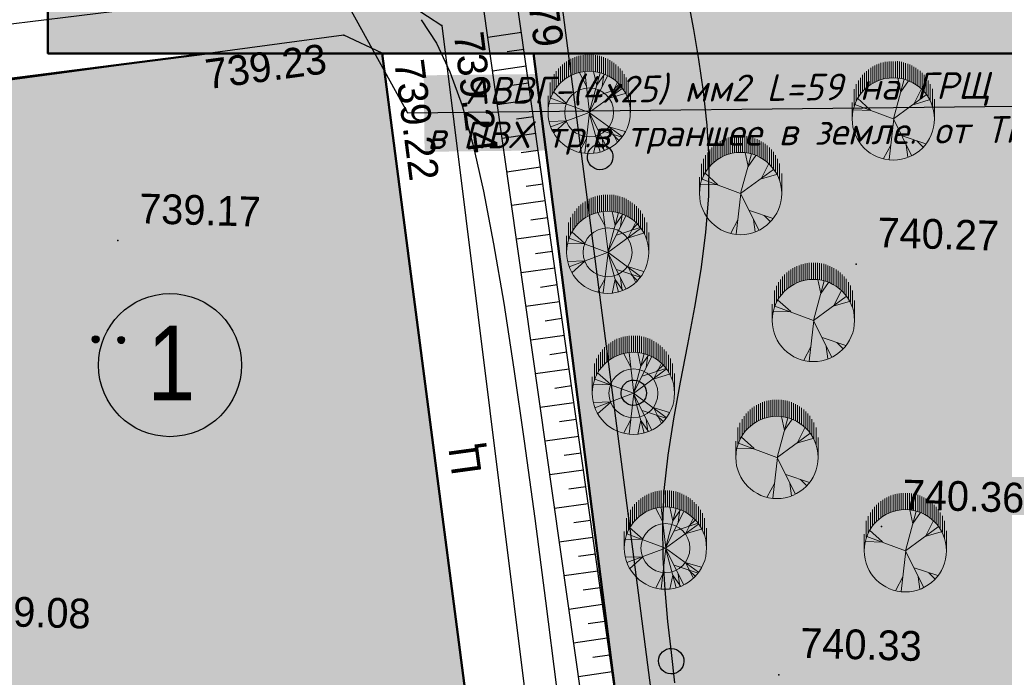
# Model space of a CAD drawing. Header units: millimetres. Extents: x -257011 to 237647566, y 2784933 to 6706507.
# Tile 51 of 256: x 10568698 to 10597678, y 2910329 to 2929674. Entities that reach past the tile are written whole.
import ezdxf
from ezdxf import colors
from ezdxf.entities.mleader import LeaderData, LeaderLine
from ezdxf.lldxf.tags import DXFTag
from ezdxf.math import Vec2, Vec3

# ---------------------------------------------------------------- set-up
doc = ezdxf.new("R2010")
doc.units = ezdxf.units.MM
doc.header["$LTSCALE"] = 1000
doc.header["$PDMODE"] = 32
doc.header["$PDSIZE"] = 0.3
for name, pattern in [('Д_ТРОТ_ТРУБА', [3, 1.5, -1.5]), ('ДОРОГИ_СТРОЯЩ', [9, 8, -1]), ('ОТКОС_НИЗ', [1.2, 0.2, -1])]:
    doc.linetypes.add(name, pattern=pattern)
for name, color, linetype in [('(004) Точки рельефа', 7, 'Continuous'), ('(014) Водопровод', 5, 'ИК_Водопровод -------в--------'), ('(025) Дорога', 7, 'Continuous'), ('(031) Горизонтали', 42, 'Continuous'), ('(035) Откосы', 7, 'Continuous'), ('(036) Растительность', 7, 'Continuous'), ('(038) Деревья', 7, 'Continuous'), ('TREE', 74, 'Continuous')]:
    doc.layers.add(name, color=color, linetype=linetype)
for name, color, linetype, lineweight in [('(032) Горизонтали утолщенные', 32, 'Continuous', 30), ('text', 1, 'Continuous', 13), ('Та', 250, 'Continuous', 25), ('Ф А С А Д', 250, 'Continuous', 15)]:
    doc.layers.add(name, color=color, linetype=linetype, lineweight=lineweight)
doc.styles.add('ATTR', font='romans.shx', dxfattribs={"width": 0.8, "height": 0.470416})
doc.styles.add('BM-431', font='txt')
doc.styles.add('D-431', font='txt', dxfattribs={"width": 2})
doc.styles.add('iso', font='isocpeur.TTF')
doc.styles.get("Standard").update_dxf_attribs({"font": 'ARIALN.TTF'})
doc.styles.add('X_ISO', font='isocpeui.ttf')
tags = doc.linetypes.add('HOT_WATER_SUPPLY', pattern='A,12.7,-5.08,["HW",Standard,S=2.54,R=0,X=-2.54,Y=-1.27],-5.08', length=22.86).pattern_tags.tags
tags[6] = DXFTag(74, 10)
doc.linetypes.add('KANALIS_K', pattern='A,1,["<",Standard,S=1.8,R=0,X=-0.9,Y=-0.9],3,-1,["К",Standard,S=1.8,R=0,X=-0.9,Y=-0.9],-1,10', length=16)
doc.linetypes.add('ИК_Водопровод -------в--------', pattern='A,9,-0.6,["В",Standard,S=1.2,R=0,X=0,Y=-0.6],-1.2', length=10.8)

# ---------------------------------------------------------------- blocks, each defined once
blk = doc.blocks.new('d')
at = {"layer": '(038) Деревья', "color": 30}
blk.add_ellipse((0, 0), major_axis=(0.265, 0.265), ratio=1, start_param=5.497787, end_param=11.780972, dxfattribs=at)
blk = doc.blocks.new('*X70')
at = {"color": 0}
for p, q in [((1.8, 2.04), (2.2, 2.04)), ((1.8, 2.03), (2.2, 2.03)), ((1.8, 2.02), (2.2, 2.02)), ((1.8, 2.01), (2.2, 2.01)), ((1.8, 2), (2.2, 2)), ((1.8, 1.99), (2.2, 1.99)), ((1.8, 1.98), (2.2, 1.98)), ((1.8, 1.97), (2.2, 1.97)), ((1.8, 1.96), (2.2, 1.96)), ((1.81, 2.07), (2.19, 2.07)), ((1.81, 2.06), (2.19, 2.06)), ((1.81, 2.05), (2.19, 2.05)), ((1.81, 1.95), (2.19, 1.95)), ((1.81, 1.94), (2.19, 1.94)), ((1.81, 1.93), (2.19, 1.93)), ((1.82, 2.09), (2.18, 2.09)), ((1.82, 2.08), (2.18, 2.08)), ((1.82, 1.92), (2.18, 1.92)), ((1.82, 1.91), (2.18, 1.91)), ((1.83, 2.11), (2.17, 2.11)), ((1.83, 2.1), (2.17, 2.1)), ((1.83, 1.9), (2.17, 1.9)), ((1.83, 1.89), (2.17, 1.89)), ((1.84, 2.12), (2.16, 2.12)), ((1.84, 1.88), (2.16, 1.88)), ((1.85, 2.13), (2.15, 2.13)), ((1.85, 1.87), (2.15, 1.87)), ((1.86, 2.14), (2.14, 2.14)), ((1.86, 1.86), (2.14, 1.86)), ((1.87, 2.15), (2.13, 2.15)), ((1.87, 1.85), (2.13, 1.85)), ((1.88, 2.16), (2.12, 2.16)), ((1.88, 1.84), (2.12, 1.84)), ((1.9, 2.17), (2.11, 2.17)), ((1.9, 1.83), (2.11, 1.83)), ((1.91, 2.18), (2.09, 2.18)), ((1.91, 1.82), (2.09, 1.82)), ((1.94, 2.19), (2.06, 2.19)), ((1.94, 1.81), (2.06, 1.81))]:
    blk.add_line(p, q, dxfattribs=at)
blk = doc.blocks.new('I04100')
blk.add_circle((0, 0), 0.2)
blk.add_blockref('*X70', (-2, -2))
blk = doc.blocks.new('kjvklglhl')
at = {"layer": '(004) Точки рельефа'}
for p in [(310.788, 503.765), (307.912, 503.399), (309.058, 502.896), (301.434, 497.175), (323.174, 497.081), (324.134, 489.394), (321.242, 484.947)]:
    blk.add_point(p, dxfattribs=at)
at = {"layer": '(014) Водопровод', "ltscale": 0.5, "flags": 128}
blk.add_lwpolyline([(325.711, 440.112), (326.312, 440.162), (325.744, 440.975), (323.361, 447.342), (313.499, 509.603), (261.079, 502.552), (256.511, 532.162)], dxfattribs=at)
at = {"layer": '(025) Дорога', "linetype": 'Д_ТРОТ_ТРУБА', "flags": 128}
for points in [[(323.251, 418.267), (300.714, 414.809), (283.138, 412.485), (281.122, 413.564), (275.085, 449.451), (270.84, 474.617), (267.554, 498.57), (282.371, 501.061), (308.67, 505.056), (310.788, 503.765), (314.781, 477.717), (318.108, 454.899), (323.251, 418.267)], [(321.731, 420.742), (316.881, 452.353), (313.048, 477.771), (309.058, 502.896), (307.912, 503.399), (283.734, 499.451), (269.193, 497.303), (272.561, 474.353), (276.62, 450.413), (282.198, 415.2), (283.437, 414.157), (320.719, 419.528), (321.731, 420.742)]]:
    blk.add_lwpolyline(points, dxfattribs=at)
at = {"layer": '(031) Горизонтали', "flags": 128}
blk.add_lwpolyline([(310.169, 503.914), (310.64, 503.235), (311.062, 502.407), (311.447, 501.42), (311.806, 500.262), (312.15, 498.92), (312.491, 497.383), (312.838, 495.643), (313.193, 493.713), (313.557, 491.606), (313.93, 489.34), (314.314, 486.931), (314.708, 484.393)], dxfattribs=at)
at = {"layer": '(032) Горизонтали утолщенные'}
blk.add_lwpolyline([(318.015, 504.679), (318.19, 503.854), (318.368, 502.969), (318.531, 502.032), (318.663, 501.05), (318.749, 500.028), (318.771, 498.974), (318.719, 497.894), (318.607, 496.797), (318.452, 495.689), (318.274, 494.579), (318.092, 493.474), (317.924, 492.383), (317.79, 491.313), (317.707, 490.272), (317.69, 489.266), (317.729, 488.292), (317.812, 487.346), (317.923, 486.421), (318.049, 485.514), (318.176, 484.619)], dxfattribs=at)
at = {"layer": '(035) Откосы'}
for p, q in [((312.149, 503.458), (313.135, 503.626)), ((312.726, 503.049), (313.219, 503.133)), ((312.317, 502.472), (313.303, 502.64)), ((312.894, 502.064), (313.387, 502.148)), ((312.485, 501.487), (313.471, 501.655)), ((313.062, 501.078), (313.555, 501.162)), ((312.654, 500.501), (313.639, 500.67)), ((313.23, 500.093), (313.723, 500.177)), ((312.822, 499.516), (313.807, 499.684)), ((313.398, 499.107), (313.891, 499.191)), ((312.99, 498.531), (313.975, 498.699)), ((313.566, 498.122), (314.059, 498.206)), ((313.158, 497.545), (314.143, 497.713)), ((313.734, 497.136), (314.227, 497.22)), ((313.326, 496.56), (314.311, 496.728)), ((313.903, 496.151), (314.395, 496.235)), ((313.494, 495.574), (314.479, 495.742)), ((314.071, 495.165), (314.563, 495.249)), ((313.662, 494.589), (314.647, 494.757)), ((314.239, 494.18), (314.731, 494.264)), ((313.83, 493.603), (314.815, 493.771)), ((314.407, 493.194), (314.899, 493.278)), ((313.998, 492.618), (314.983, 492.786)), ((314.575, 492.209), (315.067, 492.293)), ((314.166, 491.632), (315.152, 491.8)), ((314.743, 491.223), (315.236, 491.308)), ((314.334, 490.647), (315.32, 490.815)), ((314.911, 490.238), (315.404, 490.322)), ((314.502, 489.661), (315.488, 489.829)), ((315.079, 489.253), (315.572, 489.337)), ((314.67, 488.676), (315.656, 488.844)), ((315.247, 488.267), (315.74, 488.351)), ((314.838, 487.69), (315.824, 487.858)), ((315.415, 487.282), (315.908, 487.366)), ((315.006, 486.705), (315.992, 486.873)), ((315.583, 486.296), (316.076, 486.38)), ((315.174, 485.719), (316.16, 485.887)), ((315.751, 485.311), (316.244, 485.395)), ((315.342, 484.734), (316.328, 484.902))]:
    blk.add_line(p, q, dxfattribs=at)
blk.add_lwpolyline([(320.534, 458.04), (317.903, 475.66), (312.574, 506.915), (312.192, 507.383), (311.596, 507.687), (310.502, 508.023), (284.392, 504.328), (278.337, 503.244), (265.243, 500.775), (264.939, 500.462), (264.803, 499.989), (265.706, 495.765), (268.865, 477.481), (274.213, 445.131)], dxfattribs=at)
at = {"layer": '(035) Откосы', "linetype": 'ОТКОС_НИЗ'}
blk.add_lwpolyline([(319.844, 457.028), (319.619, 457.386), (319.514, 458.099), (316.916, 475.502), (311.633, 506.487), (311.551, 506.587), (311.219, 506.757), (310.421, 507.002), (284.551, 503.341), (278.518, 502.26), (265.85, 499.872), (266.688, 495.955), (269.851, 477.647), (275.2, 445.294), (281.12, 409.861), (281.136, 409.822), (281.351, 409.621), (310.666, 409.479), (317.618, 409.281), (323.511, 408.859), (324.497, 408.587)], dxfattribs=at)
at = {"layer": '(036) Растительность', "linetype": 'Continuous', "xscale": 0.5, "yscale": 0.5, "zscale": 0.5}
for p in [(300.862, 494.248), (301.612, 494.248)]:
    blk.add_blockref('I04100', p, dxfattribs=at)
at = {"layer": '(038) Деревья', "color": 30, "linetype": 'Continuous'}
for p in [(315.553, 500.026), (316.737, 493.12), (318.061, 485.258)]:
    blk.add_blockref('d', p, dxfattribs=at)
at = {"layer": '(004) Точки рельефа', "style": 'D-431'}
for s, rotation, p in [('739.79', 279.6758, (312.933, 506.684)), ('739.24', 278.7146, (311.143, 503.528)), ('739.23', 9.275, (303.947, 501.692)), ('739.22', 279.0241, (309.414, 502.662))]:
    blk.add_text(s, height=0.875, rotation=rotation, dxfattribs=at).set_placement(p)
for s, p in [('739.17', (302.034, 497.695)), ('740.27', (323.774, 497.601)), ('740.36', (324.734, 489.914)), ('739.08', (297.362, 485.733)), ('740.33', (321.842, 485.467))]:
    blk.add_text(s, height=0.875, dxfattribs=at).set_placement(p)
at = {"layer": '(025) Дорога', "linetype": 'ДОРОГИ_СТРОЯЩ', "style": 'BM-431'}
blk.add_text('Ц', height=0.875, rotation=99.3824, dxfattribs=at).set_placement((312.327, 490.647))
blk = doc.blocks.new('dhdyfh')
at = {"layer": 'TREE', "color": 92, "lineweight": 20}
for p, q in [((10254277, 5666217), (10254277, 5666705)), ((10254338, 5666714), (10254338, 5666227)), ((10254398, 5666235), (10254398, 5666724)), ((10254459, 5666724), (10254459, 5666238)), ((10254519, 5666243), (10254519, 5666724)), ((10254580, 5666724), (10254580, 5666240)), ((10254640, 5666233), (10254640, 5666724)), ((10254701, 5666717), (10254701, 5666227)), ((10254761, 5666215), (10254761, 5666706)), ((10253733, 5665949), (10253733, 5666439)), ((10253793, 5665998), (10253793, 5666487)), ((10253854, 5666529), (10253854, 5666039)), ((10253914, 5666083), (10253914, 5666567)), ((10253975, 5666109), (10253975, 5666601)), ((10254035, 5666629), (10254035, 5666140)), ((10254096, 5666652), (10254096, 5666163)), ((10254156, 5666184), (10254156, 5666675)), ((10254217, 5666691), (10254217, 5666204)), ((10254822, 5666693), (10254822, 5666199)), ((10254882, 5666186), (10254882, 5666674)), ((10254943, 5666652), (10254943, 5666166)), ((10255003, 5666140), (10255003, 5666629)), ((10255064, 5666601), (10255064, 5666114)), ((10255125, 5666081), (10255125, 5666565)), ((10255185, 5666529), (10255185, 5666042)), ((10255246, 5665998), (10255246, 5666487)), ((10255306, 5666441), (10255306, 5665949)), ((10253491, 5665666), (10253491, 5666158)), ((10253551, 5665761), (10253551, 5666240)), ((10253612, 5665831), (10253612, 5666323)), ((10253672, 5665895), (10253672, 5666384)), ((10254443, 5665800), (10254236, 5666193)), ((10254532, 5665031), (10254393, 5666223)), ((10254522, 5665028), (10254837, 5666198)), ((10254739, 5665821), (10254650, 5666236)), ((10254739, 5665828), (10254966, 5666152)), ((10254897, 5665793), (10254946, 5666154)), ((10255367, 5665893), (10255367, 5666384)), ((10255427, 5666323), (10255427, 5665828)), ((10255488, 5665756), (10255488, 5666256)), ((10255548, 5666158), (10255548, 5665664)), ((10253370, 5665419), (10253370, 5665908)), ((10253430, 5665555), (10253430, 5666052)), ((10254522, 5665031), (10255054, 5666100)), ((10255123, 5665467), (10255340, 5665898)), ((10255212, 5665677), (10255390, 5665854)), ((10255609, 5665574), (10255609, 5666055)), ((10255669, 5665911), (10255669, 5665409)), ((10253851, 5665290), (10253466, 5665636)), ((10254522, 5665028), (10255488, 5665736)), ((10254778, 5665531), (10255478, 5665762)), ((10255133, 5665459), (10255577, 5665590)), ((10255730, 5665030), (10255730, 5665615)), ((10253309, 5665030), (10253309, 5665514)), ((10253851, 5665282), (10253348, 5665297)), ((10254519, 5665030), (10253387, 5665451))]:
    blk.add_line(p, q, dxfattribs=at)
at = {"layer": 'TREE', "color": 30, "lineweight": 20, "true_color": 0xf8991e}
for p, q in [((10254519, 5665030), (10253387, 5664608)), ((10254532, 5665028), (10254393, 5663836)), ((10254522, 5665031), (10254837, 5663861)), ((10254522, 5665031), (10255488, 5664323)), ((10254522, 5665028), (10255054, 5663959)), ((10253851, 5664777), (10253348, 5664762)), ((10253851, 5664769), (10253466, 5664423)), ((10254778, 5664528), (10255478, 5664297)), ((10255123, 5664592), (10255340, 5664161)), ((10255133, 5664600), (10255577, 5664469)), ((10255212, 5664382), (10255390, 5664205)), ((10254443, 5664259), (10254236, 5663866)), ((10254739, 5664238), (10254650, 5663823)), ((10254739, 5664231), (10254966, 5663908)), ((10254897, 5664266), (10254946, 5663905))]:
    blk.add_line(p, q, dxfattribs=at)
blk.add_circle((10254519, 5665030), 1210, dxfattribs=at)
at = {"layer": 'TREE', "color": 92, "lineweight": 20}
blk.add_circle((10254519, 5665030), 720, dxfattribs=at)
at = {"layer": 'TREE', "color": 30, "lineweight": 20, "true_color": 0xf8991e, "style": 'ATTR', "width": 0.8, "flags": 9}
for p in [(10254522, 5665031), (10254522, 5665028)]:
    blk.add_attdef('ESTCODE', p, '', height=14.1, rotation=90, dxfattribs=at)
blk = doc.blocks.new('17')
at = {"layer": 'TREE', "color": 68, "lineweight": 20, "true_color": 0x306100}
for p, q in [((16375547, 10777897), (16376284, 10777897)), ((16375932, 10777072), (16375955, 10777838)), ((16375547, 10776055), (16376189, 10777778)), ((16375943, 10777072), (16376470, 10777658)), ((16376140, 10777805), (16376884, 10777805)), ((16376347, 10777713), (16377104, 10777713)), ((16376516, 10777620), (16377265, 10777620)), ((16376661, 10777528), (16377389, 10777528)), ((16376767, 10777436), (16377515, 10777436)), ((16376865, 10777344), (16377610, 10777344)), ((16376947, 10777252), (16377692, 10777252)), ((16377022, 10777160), (16377766, 10777160)), ((16377829, 10777068), (16377084, 10777068)), ((16377151, 10776976), (16377888, 10776976)), ((16377190, 10776884), (16377939, 10776884)), ((16377982, 10776792), (16377237, 10776792)), ((16378017, 10776699), (16377272, 10776699)), ((16377304, 10776607), (16378052, 10776607)), ((16378077, 10776515), (16377335, 10776515)), ((16375545, 10776036), (16373730, 10776246)), ((16374374, 10776171), (16373777, 10776487)), ((16375545, 10776051), (16373917, 10775240)), ((16375545, 10776051), (16377325, 10775571)), ((16375545, 10776051), (16376623, 10774580)), ((16377355, 10776423), (16378098, 10776423)), ((16378111, 10776331), (16377369, 10776331)), ((16377381, 10776239), (16378126, 10776239)), ((16378126, 10776147), (16377386, 10776147)), ((16377394, 10776055), (16378126, 10776055)), ((16374784, 10775661), (16374433, 10774595)), ((16376751, 10775721), (16377384, 10775856)), ((16376763, 10775721), (16377255, 10775376)), ((16377351, 10775686), (16378099, 10775686)), ((16378115, 10775778), (16377370, 10775778)), ((16377378, 10775870), (16378127, 10775870)), ((16378126, 10775963), (16377390, 10775963)), ((16374386, 10775481), (16373835, 10775406)), ((16377939, 10775226), (16377198, 10775226)), ((16377237, 10775318), (16377982, 10775318)), ((16378017, 10775410), (16377276, 10775410)), ((16377308, 10775502), (16378050, 10775502)), ((16378080, 10775594), (16377327, 10775594)), ((16374561, 10775000), (16374292, 10774730)), ((16376201, 10775120), (16376400, 10774445)), ((16376213, 10775135), (16376868, 10774805)), ((16376861, 10774765), (16377610, 10774765)), ((16377696, 10774857), (16376947, 10774857)), ((16377022, 10774949), (16377766, 10774949)), ((16377829, 10775042), (16377088, 10775042)), ((16377147, 10775134), (16377884, 10775134)), ((16376888, 10774305), (16376124, 10774305)), ((16376376, 10774397), (16377108, 10774397)), ((16377265, 10774489), (16376512, 10774489)), ((16376652, 10774581), (16377414, 10774581)), ((16377515, 10774673), (16376763, 10774673)), ((16375547, 10774213), (16376438, 10774213))]:
    blk.add_line(p, q, dxfattribs=at)
blk.add_circle((16375547, 10776055), 1842, dxfattribs=at)
at = {"layer": 'TREE', "color": 68, "lineweight": 20, "true_color": 0x306100, "style": 'ATTR', "width": 0.8, "flags": 9}
blk.add_attdef('ESTCODE', (16375545, 10776051), '', height=21.5, dxfattribs=at)

msp = doc.modelspace()

# ---------------------------------------------------------------- hatches: boundary and pattern name
at = {"ltscale": 1000}
h = msp.add_hatch(dxfattribs=at)
h.set_pattern_fill('AR-SAND', color=252, scale=15, angle=266, style=0)
h.set_pattern_definition([(303.5, (314469.7, -2512711.3), (734.005765, -27.267607), [0, -579.12, 0, -647.7, 0, -619.125]), (273.5, (314469.7, -2512711.3), (1025.58269, -747.64719), [0, -312.42, 0, -521.97, 0, -200.025]), (233.5, (314502.4, -2512243.8), (-80.614732, -1183.74871), [0, -190.5, 0, -685.8, 0, -895.35]), (223.5, (314502.4, -2512243.8), (253.68491, -1165.87085), [0, -95.25, 0, -449.58, 0, -514.35])])
edge = h.paths.add_edge_path()
edge.add_line((10605472.229, 2960081.172), (10565772.229, 2960081.172))
edge.add_line((10565772.229, 2960081.172), (10565772.229, 2953441.587))
edge.add_arc((10563817.566, 2953672.358), 1968.239, 268.6947902, 353.2667331, ccw=False)
edge.add_line((10563772.733, 2951704.63), (10534822.091, 2951704.63))
edge.add_line((10534822.091, 2951704.63), (10530461.064, 2950337.707))
edge.add_line((10530461.064, 2950337.707), (10530843.256, 2947704.63))
edge.add_line((10530843.256, 2947704.63), (10565729.098, 2947704.63))
edge.add_arc((10565581.432, 2945668.945), 2041.034, 0.8726, 85.851123, ccw=False)
edge.add_line((10567622.229, 2945700.028), (10567622.229, 2939686.378))
edge.add_line((10567622.229, 2939686.378), (10553985.49, 2939686.378))
edge.add_line((10553985.49, 2939686.378), (10553713.17, 2942151.667))
edge.add_line((10553713.17, 2942151.667), (10550865.41, 2941837.099))
edge.add_line((10550865.41, 2941837.099), (10551665.376, 2935187.83))
edge.add_line((10551665.376, 2935187.83), (10554448.448, 2935495.253))
edge.add_line((10554448.448, 2935495.253), (10554140.136, 2938286.378))
edge.add_line((10554140.136, 2938286.378), (10571472.229, 2938286.378))
edge.add_line((10571472.229, 2938286.378), (10571472.229, 2941331.17))
edge.add_line((10571472.229, 2941331.17), (10570922.229, 2941331.17))
edge.add_line((10570922.229, 2941331.17), (10570772.229, 2941331.17))
edge.add_line((10570772.229, 2941331.17), (10570772.229, 2941481.17))
edge.add_line((10570772.229, 2941481.17), (10570772.229, 2945531.17))
edge.add_line((10570772.229, 2945531.17), (10570822.229, 2945531.17))
edge.add_line((10570822.229, 2945531.17), (10571235.644, 2944290.927))
edge.add_line((10571235.644, 2944290.927), (10571472.229, 2944245.121))
edge.add_line((10571472.229, 2944245.121), (10571472.229, 2945731.166))
edge.add_line((10571472.229, 2945731.166), (10570872.229, 2945731.166))
edge.add_line((10570872.229, 2945731.166), (10570872.229, 2946690.317))
edge.add_arc((10570823.073, 2946681.169), 50, -180, 10.5422531, ccw=False)
edge.add_arc((10570823.073, 2946681.169), 50, 10.5422531, 180, ccw=False)
edge.add_line((10570872.229, 2946690.317), (10570872.229, 2947531.172))
edge.add_line((10570872.229, 2947531.172), (10571472.229, 2947531.172))
edge.add_line((10571472.229, 2947531.172), (10571472.229, 2956131.172))
edge.add_line((10571472.229, 2956131.172), (10569472.229, 2956131.172))
edge.add_line((10569472.229, 2956131.172), (10569472.229, 2939686.378))
edge.add_line((10569472.229, 2939686.378), (10569122.229, 2939686.378))
edge.add_line((10569122.229, 2939686.378), (10569122.229, 2956481.172))
edge.add_line((10569122.229, 2956481.172), (10602172.229, 2956481.172))
edge.add_line((10602172.229, 2956481.172), (10602172.229, 2954865.572))
edge.add_line((10602172.229, 2954865.572), (10602172.229, 2932281.172))
edge.add_line((10602172.229, 2932281.172), (10569529.793, 2932281.172))
edge.add_line((10569529.793, 2932281.172), (10569529.793, 2928681.172))
edge.add_line((10569529.793, 2928681.172), (10605472.229, 2928681.172))
edge.add_line((10605472.229, 2928681.172), (10605472.229, 2960081.172))
edge = h.paths.add_edge_path(flags=17)
edge.add_line((10591772.229, 2936681.172), (10601822.229, 2936681.172))
edge.add_line((10601822.229, 2936681.172), (10601822.229, 2937181.172))
edge.add_line((10601822.229, 2937181.172), (10601772.229, 2937181.172))
edge.add_line((10601772.229, 2937181.172), (10590572.229, 2937181.172))
edge.add_line((10590572.229, 2937181.172), (10590572.229, 2935181.172))
edge.add_line((10590572.229, 2935181.172), (10589657.205, 2935181.172))
edge.add_arc((10589657.229, 2935131.172), 50, 0, 90.0280029, ccw=False)
edge.add_arc((10589657.229, 2935131.172), 50, -180, 0, ccw=False)
edge.add_arc((10589657.229, 2935131.172), 50, 90.0280029, 180, ccw=False)
edge.add_line((10589657.205, 2935181.172), (10586987.229, 2935181.172))
edge.add_arc((10586987.229, 2935131.172), 50, 0, 89.9999998, ccw=False)
edge.add_arc((10586987.229, 2935131.172), 50, -180, 0, ccw=False)
edge.add_arc((10586987.229, 2935131.172), 50, 89.9999998, 180, ccw=False)
edge.add_line((10586987.229, 2935181.172), (10586072.229, 2935181.172))
edge.add_line((10586072.229, 2935181.172), (10586072.229, 2937181.172))
edge.add_line((10586072.229, 2937181.172), (10571472.229, 2937181.172))
edge.add_line((10571472.229, 2937181.172), (10571472.229, 2938286.378))
edge.add_line((10571472.229, 2938286.378), (10569472.229, 2938286.378))
edge.add_line((10569472.229, 2938286.378), (10569472.229, 2936681.172))
edge.add_line((10569472.229, 2936681.172), (10585072.229, 2936681.172))
edge.add_line((10585072.229, 2936681.172), (10585072.229, 2932631.172))
edge.add_line((10585072.229, 2932631.172), (10591772.229, 2932631.172))
edge.add_line((10591772.229, 2932631.172), (10591772.229, 2936681.172))
at = {"lineweight": 30}
h = msp.add_hatch(color=256, dxfattribs=at)
h.set_gradient(color1=(255, 255, 255), one_color=1, tint=1)
h.paths.add_polyline_path([(10573280.699, 2921611.141, 1), (10572963.76, 2917412.44, 1)])
at = {"layer": 'Ф А С А Д', "linetype": 'KANALIS_K', "ltscale": 1000}
h = msp.add_hatch(dxfattribs=at)
h.set_pattern_fill('CROSS', color=92, scale=40, angle=95)
h.set_pattern_definition([(95, (314469.7, -2921394.75), (-275.171012, 230.8958947), [127, -381]), (185, (314527.42, -2921325.95), (-230.8958947, -275.171012), [127, -381])])
h.paths.add_polyline_path([(10569324.325, 2928023.136), (10574214.219, 2928681.172), (10579371.644, 2928681.172), (10581825.893, 2909819.065), (10582653.275, 2903460.228), (10585769.708, 2877944.35), (10589729.272, 2846209.516), (10588683.56, 2845024.841), (10569974.481, 2842864.01), (10551265.403, 2840703.18), (10550056.112, 2841780.696), (10545470.277, 2877136.464), (10542085.399, 2901181.606), (10539364.503, 2924217.086)])
h = msp.add_hatch(dxfattribs=at)
h.set_pattern_fill('CROSS', color=92, scale=40, angle=95)
h.set_pattern_definition([(95, (314469.7, -2762778.6), (-275.171012, 230.8958947), [127, -381]), (185, (314527.42, -2762709.8), (-230.8958947, -275.171012), [127, -381])])
edge = h.paths.add_edge_path()
edge.add_line((10600472.229, 2879931.479), (10600972.229, 2928681.172))
edge.add_line((10600972.229, 2928681.172), (10583819.179, 2928681.172))
edge.add_line((10583819.179, 2928681.172), (10590032.159, 2880214.577))
edge.add_line((10590032.159, 2880214.577), (10598617.185, 2880214.577))
edge.add_arc((10598617.185, 2873995.31), 6219.268, 72.6460502, 90, ccw=False)

# ---------------------------------------------------------------- linework, layer by layer
at = {"lineweight": 50, "ltscale": 1000}
msp.add_line((10590032.159, 2880214.577), (10583819.179, 2928681.172), dxfattribs=at)
msp.add_lwpolyline([(10569529.793, 2932681.172), (10569529.793, 2928681.172), (10605472.229, 2928681.172), (10605472.229, 2960081.172), (10565772.229, 2960081.172), (10565772.229, 2953441.587, -0.386730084), (10563772.733, 2951704.63), (10534822.091, 2951704.63), (10530461.064, 2950337.707), (10530843.256, 2947704.63), (10565729.098, 2947704.63, -0.388770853), (10567622.229, 2945700.028), (10567622.229, 2939686.378)], format="xyb", dxfattribs=at)
msp.add_lwpolyline([(10574214.219, 2928681.172), (10579371.644, 2928681.172), (10579940.396, 2924310.033), (10582653.275, 2903460.228), (10585769.708, 2877944.35), (10589729.272, 2846209.516), (10588683.56, 2845024.841), (10569974.481, 2842864.01), (10551265.403, 2840703.18), (10550056.112, 2841780.696), (10545470.277, 2877136.464), (10542085.399, 2901181.606), (10539364.503, 2924217.086), (10574214.219, 2928681.172)], dxfattribs=at)
at = {"color": 162, "lineweight": 30}
msp.add_circle((10573122.229, 2919511.79), 2105.323, dxfattribs=at)

# ---------------------------------------------------------------- block references
at = {"lineweight": 5, "xscale": 999.9999999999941, "yscale": 999.9999999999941, "zscale": 999.9999999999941, "rotation": 358.3893224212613}
msp.add_blockref('kjvklglhl', (10256299.447, 2434677.112), dxfattribs=at)
at = {"lineweight": 50}
for p in [(330941.416, -2738082.959), (331483.228, -2742200.066), (332242.598, -2746347.569), (333184.909, -2750901.168)]:
    msp.add_blockref('dhdyfh', p, dxfattribs=at)
at = {"color": 150, "lineweight": 100, "xscale": 0.6569891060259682, "yscale": 0.6569891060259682, "zscale": 0.6569891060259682, "rotation": 90}
for p in [(17674160.996, -7831801.8), (17669666.368, -7833996.479), (17671809.881, -7837731.436), (17670736.928, -7841760.532), (17674515.872, -7844505.362)]:
    msp.add_blockref('17', p, dxfattribs=at)

# ---------------------------------------------------------------- texts
at = {"color": 7, "ltscale": 30, "insert": (10049091.702, 2929588.156, -75415.319), "char_height": 1784.436705, "width": 106220.7207, "attachment_point": 1, "style": 'X_ISO'}
msp.add_mtext('                               ПОЯСНИТЕЛЬНАЯ ЗАПИСКА\\P\\pi4401.50942;    Проект энергоснабжения {\\C256; Samarqand viloyati Toyloq tumani "Хоnсhоrbоg\'" МFY dagi 11-son maktabni rekonstruksiya qilish. (360 o\'quvchi o\'rinli qo\'shimcha bino qurish).\\P\\pi0;}выполнен на основании ТУ САМ ПТЭС за №18238252188 от  01.07.2026 г.       \\P    Установленная мощность Ру=93,4 кВт.\\P    Расчетная мощность Рр=84 кВт.    \\P    По надежности энергоснабжение объект относятся к потребителям II категории.\\P    {\\C256;Точкой подключения основного источника электроснабжения принять ближайшую существующую в./в опору ВЛ-10 кВ фид. "\\C0;233\\C256;", на которой необходимо установить ПМ-10, ВЛ-10 кВ выполнено кабелем АПвПу-3(1х70) мм2 длиной 60 м в траншее в земле до проектного ТП.}\\P    Предусмотрена установка ТП-ГКТП с ТМ-100кВА.\\P    От ТП предусмотрена прокладка кабеля {\\C0;АВВГ} разного сечения в траншее в земле  до щитов объекта.  \\P    {\\C256;\\c0;Для резервного энергоснабжения теплонососа предусмотрена установка ДЭС мощностью 10 кВт. \\P\\C256;   } Наружное освещение территории объекта выполнено LED светильниками на установленными на металлических опорах. Управление наружным освещением предусмотрено комплектно.\\P    Кабели прокладываются в траншее на глубину 0,7 м от планировочной отметки земли в слое песка по 10см в каждую сторону. Все пересечения и сближении кабельных линий с подземными инженерными коммуникациями выполнить согласно норм и в местах пересечения кабель проложить в а/цементных трубах Д=100мм.                                         \\P    Учет электроэнергии предусмотрен электронным активно-реактивным счетчикам ЕХ-518 прямого включения с системой АИИСКУЭ на н./в. щите  проектного ТП, установленного в отдельном запирающемся  шкафу. \\P     Проектом предусмотрен контур заземления проектной  трансформаторной подстанции, всех щитов, ГРЩ и ДЭС. Сопротивление  растеканию тока не должно превышать 4 ома для ТП, всех  щитов, ГРЩ,  ДЭС.\\P  При производстве электромонтажных работ выполнять требования ПУЭ и ПТБ.', dxfattribs=at)
at = {"layer": 'text', "color": 7, "linetype": 'HOT_WATER_SUPPLY', "lineweight": 40, "ltscale": 500, "insert": (9988811.88, 2926147.228), "char_height": 1500, "width": 43130.04732, "attachment_point": 1, "style": 'iso'}
msp.add_mtext('\\pi10546;Ведомость рабочих черчежей', dxfattribs=at)
at = {"layer": 'Та', "insert": (10573158.257, 2920675.012), "char_height": 2200, "width": 5978.76596, "attachment_point": 2}
msp.add_mtext('{\\C162;1}', dxfattribs=at)

# ---------------------------------------------------------------- next in the draw order: leaders
at = {"ltscale": 250}
ml = msp.add_multileader_mtext('Standard', dxfattribs=at)
ml.set_content('АВВГ-(4x25) мм2 L=59 на ГРЩ\\Pв ПВХ тр.в траншее в земле. от {\\C0;ТП}', color=256, style='X_ISO')
ml.set_leader_properties()
ml.build(insert=Vec2(0, 0))
ml.multileader.update_dxf_attribs({"text_left_attachment_type": 6, "text_right_attachment_type": 6, "dogleg_length": 0.002, "arrow_head_size": 470.717, "scale": 500})
ctx = ml.context
ctx.base_point, ctx.scale, ctx.char_height, ctx.arrow_head_size, ctx.landing_gap_size, ctx.plane_origin, ctx.plane_x_axis, ctx.plane_y_axis = Vec3(10580115.268, 2926934.269, -960), 500, 784.52892, 470.717, 0, Vec3(10565603.477, 2910444.404, -960), Vec3(0.999942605, 0.010713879), Vec3(-0.010713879, 0.999942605)
ctx.left_attachment, ctx.right_attachment, ctx.text_align_type = 6, 6, 1
notes = []
notes.append((ctx, [(1, (1, 1, 0), (10580114.641, 2926934.262, -960), (0.999942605, 0.010713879), 0.628, [(1, [(10574239.55, 2937592.965, -960)], 0, [])])]))
ctx.mtext.insert, ctx.mtext.text_direction, ctx.mtext.rotation, ctx.mtext.alignment, ctx.mtext.flow_direction = Vec3(10589522.605, 2928055.01, -960), Vec3(0.999942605, 0.010713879), 0.010714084, 2, 5
ctx.mtext.has_bg_fill, ctx.mtext.bg_color, ctx.mtext.bg_scale_factor, ctx.mtext.bg_transparency, ctx.mtext.use_window_bg_color = 1, -1023410172, 1.1, 0, 0
for ctx, leaders in notes:
    for number, flags, end, landing, length, lines in leaders:
        leader = LeaderData()
        leader.index, (leader.has_last_leader_line, leader.has_dogleg_vector, leader.attachment_direction) = number, flags
        leader.last_leader_point, leader.dogleg_vector, leader.dogleg_length = Vec3(end), Vec3(landing), length
        for number, points, colour, breaks in lines:
            line = LeaderLine()
            line.index, line.vertices, line.color, line.breaks = number, Vec3.list(points), colors.encode_raw_color(colour), breaks
            leader.lines.append(line)
        ctx.leaders.append(leader)

# ---------------------------------------------------------------- next in the draw order: leaders
ml = msp.add_multileader_mtext('Standard', dxfattribs=at)
ml.set_content('АВВГ-(4x35) мм2 L=96 на Теплоносос\\Pв ПВХ тр.в траншее в земле. от {\\C0;ТП}', color=256, style='X_ISO')
ml.set_leader_properties()
ml.build(insert=Vec2(0, 0))
ml.multileader.update_dxf_attribs({"text_left_attachment_type": 6, "text_right_attachment_type": 6, "dogleg_length": 0.002, "arrow_head_size": 470.717, "scale": 500})
ctx = ml.context
ctx.base_point, ctx.scale, ctx.char_height, ctx.arrow_head_size, ctx.landing_gap_size, ctx.plane_origin, ctx.plane_x_axis, ctx.plane_y_axis = Vec3(10608578.136, 2963984.565), 500, 784.52892, 470.717, 0, Vec3(10593163.695, 2941475.424), Vec3(0.999942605, 0.010713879), Vec3(-0.010713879, 0.999942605)
ctx.left_attachment, ctx.right_attachment, ctx.text_align_type = 6, 6, 1
notes = []
notes.append((ctx, [(1, (1, 1, 0), (10608577.509, 2963984.558), (0.999942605, 0.010713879), 0.628, [(1, [(10603694.136, 2953153.697)], 0, [])])]))
ctx.mtext.insert, ctx.mtext.text_direction, ctx.mtext.rotation, ctx.mtext.width, ctx.mtext.alignment, ctx.mtext.flow_direction = Vec3(10618177.731, 2965107.365), Vec3(0.999942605, 0.010713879), 0.010714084, 19312.2629, 2, 5
ctx.mtext.has_bg_fill, ctx.mtext.bg_color, ctx.mtext.bg_scale_factor, ctx.mtext.bg_transparency, ctx.mtext.use_window_bg_color = 1, -1023410172, 1.1, 0, 0
for ctx, leaders in notes:
    for number, flags, end, landing, length, lines in leaders:
        leader = LeaderData()
        leader.index, (leader.has_last_leader_line, leader.has_dogleg_vector, leader.attachment_direction) = number, flags
        leader.last_leader_point, leader.dogleg_vector, leader.dogleg_length = Vec3(end), Vec3(landing), length
        for number, points, colour, breaks in lines:
            line = LeaderLine()
            line.index, line.vertices, line.color, line.breaks = number, Vec3.list(points), colors.encode_raw_color(colour), breaks
            leader.lines.append(line)
        ctx.leaders.append(leader)

doc.saveas('drawing.dxf')
